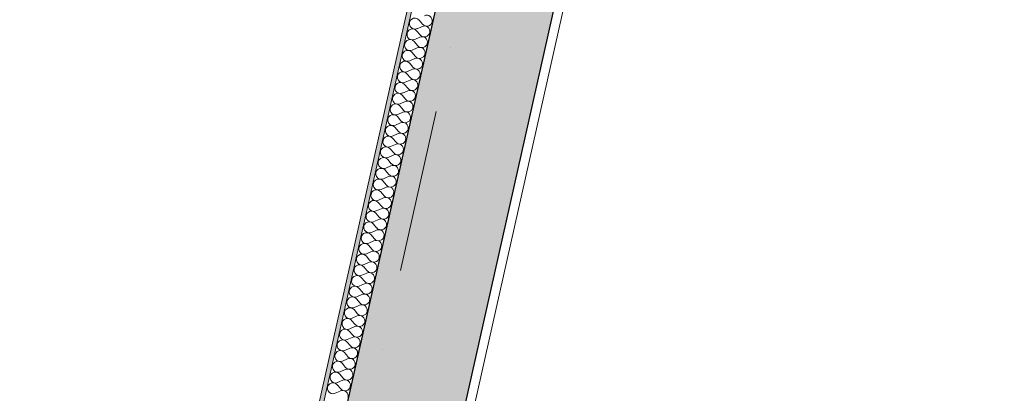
# Model space of a CAD drawing. Header units: millimetres. Extents: x -7218511 to -6645009, y 6003432 to 6221853.
# Tile 53 of 147: x -7184022 to -7181887, y 6148350 to 6149159. Entities that reach past the tile are written whole.
import ezdxf
from ezdxf.enums import TextEntityAlignment as Align

# ---------------------------------------------------------------- set-up
doc = ezdxf.new("R2010")
doc.units = ezdxf.units.MM
doc.header["$MEASUREMENT"] = 0
doc.linetypes.add('Штрихпунктирная', pattern=[670.277762, 352.777767, -176.388884, 0, -141.111112])
for name, color, linetype in [('S - МОП.АР', 7, 'Continuous'), ('АР-Стены_внешние_.АР', 7, 'Continuous'), ('АР-Стены_Перегородки_межквартирные_200.АР', 7, 'Continuous'), ('АР-Чертеж-Оси_Осевые размеры.АР', 7, 'Continuous')]:
    doc.layers.add(name, color=color, linetype=linetype)
for name, color, linetype, lineweight in [('АР-Стены_внешние_.АР_Ном._пера__1', 7, 'Continuous', 0), ('АР-Стены_Перегородки_межквартирные_200.АР_Ном._пера__1', 7, 'Continuous', 15), ('АР-Чертеж-Оси_Осевые размеры.АР_Ном._пера__120', 7, 'Continuous', 0)]:
    doc.layers.add(name, color=color, linetype=linetype, lineweight=lineweight)
doc.styles.add('РЎР“Р•РќР•Р\xa0Р\x98Р\xa0_РЎРўР\x98Р›Р¬_4', font='GOTHIC.TTF')

# ---------------------------------------------------------------- blocks, each defined once
blk = doc.blocks.new('*X375', base_point=(-6566190.3, 6562677.8))
at = {"layer": 'АР-Стены_Перегородки_межквартирные_200.АР_Ном._пера__1', "color": 7, "linetype": 'Continuous', "lineweight": 0}
for p, q in [((-7183156.2, 6149158.1), (-7183148.5, 6149149)), ((-7183161.4, 6149134.9), (-7183153.7, 6149125.8)), ((-7183160.4, 6149139.5), (-7183149.5, 6149144.4)), ((-7183166.6, 6149111.6), (-7183158.9, 6149102.6)), ((-7183165.6, 6149116.3), (-7183154.7, 6149121.2)), ((-7183171.9, 6149088.4), (-7183164.1, 6149079.3)), ((-7183170.8, 6149093), (-7183160, 6149097.9)), ((-7183177.1, 6149065.2), (-7183169.4, 6149056.1)), ((-7183176, 6149069.8), (-7183165.2, 6149074.7)), ((-7183182.3, 6149041.9), (-7183174.6, 6149032.9)), ((-7183181.3, 6149046.6), (-7183170.4, 6149051.5)), ((-7183187.5, 6149018.7), (-7183179.8, 6149009.6)), ((-7183186.5, 6149023.4), (-7183175.6, 6149028.2)), ((-7183192.7, 6148995.5), (-7183185, 6148986.4)), ((-7183191.7, 6149000.1), (-7183180.8, 6149005)), ((-7183196.9, 6148976.9), (-7183186, 6148981.8)), ((-7183202.1, 6148953.7), (-7183191.3, 6148958.5)), ((-7183197.9, 6148972.2), (-7183190.2, 6148963.2)), ((-7183207.3, 6148930.4), (-7183196.5, 6148935.3)), ((-7183203.2, 6148949), (-7183195.4, 6148940)), ((-7183212.6, 6148907.2), (-7183201.7, 6148912.1)), ((-7183208.4, 6148925.8), (-7183200.7, 6148916.7)), ((-7183217.8, 6148884), (-7183206.9, 6148888.8)), ((-7183213.6, 6148902.6), (-7183205.9, 6148893.5)), ((-7183218.8, 6148879.3), (-7183211.1, 6148870.3)), ((-7183224, 6148856.1), (-7183216.3, 6148847)), ((-7183223, 6148860.7), (-7183212.1, 6148865.6)), ((-7183229.3, 6148832.9), (-7183221.5, 6148823.8)), ((-7183228.2, 6148837.5), (-7183217.4, 6148842.4)), ((-7183234.5, 6148809.6), (-7183226.7, 6148800.6)), ((-7183233.4, 6148814.3), (-7183222.6, 6148819.2)), ((-7183239.7, 6148786.4), (-7183232, 6148777.3)), ((-7183238.6, 6148791), (-7183227.8, 6148795.9)), ((-7183244.9, 6148763.2), (-7183237.2, 6148754.1)), ((-7183243.9, 6148767.8), (-7183233, 6148772.7)), ((-7183250.1, 6148739.9), (-7183242.4, 6148730.9)), ((-7183249.1, 6148744.6), (-7183238.2, 6148749.5)), ((-7183254.3, 6148721.4), (-7183243.4, 6148726.2)), ((-7183259.5, 6148698.1), (-7183248.7, 6148703)), ((-7183255.3, 6148716.7), (-7183247.6, 6148707.6)), ((-7183264.7, 6148674.9), (-7183253.9, 6148679.8)), ((-7183260.6, 6148693.5), (-7183252.8, 6148684.4)), ((-7183270, 6148651.7), (-7183259.1, 6148656.5)), ((-7183265.8, 6148670.2), (-7183258.1, 6148661.2)), ((-7183275.2, 6148628.4), (-7183264.3, 6148633.3)), ((-7183271, 6148647), (-7183263.3, 6148638)), ((-7183276.2, 6148623.8), (-7183268.5, 6148614.7)), ((-7183281.4, 6148600.6), (-7183273.7, 6148591.5)), ((-7183280.4, 6148605.2), (-7183269.5, 6148610.1)), ((-7183286.6, 6148577.3), (-7183278.9, 6148568.3)), ((-7183285.6, 6148582), (-7183274.7, 6148586.8)), ((-7183291.9, 6148554.1), (-7183284.1, 6148545)), ((-7183290.8, 6148558.7), (-7183280, 6148563.6)), ((-7183297.1, 6148530.9), (-7183289.4, 6148521.8)), ((-7183296, 6148535.5), (-7183285.2, 6148540.4)), ((-7183302.3, 6148507.6), (-7183294.6, 6148498.6)), ((-7183301.3, 6148512.3), (-7183290.4, 6148517.2)), ((-7183307.5, 6148484.4), (-7183299.8, 6148475.3)), ((-7183306.5, 6148489), (-7183295.6, 6148493.9)), ((-7183311.7, 6148465.8), (-7183300.8, 6148470.7)), ((-7183316.9, 6148442.6), (-7183306.1, 6148447.5)), ((-7183312.7, 6148461.2), (-7183305, 6148452.1)), ((-7183322.1, 6148419.4), (-7183311.3, 6148424.2)), ((-7183318, 6148437.9), (-7183310.2, 6148428.9)), ((-7183327.3, 6148396.1), (-7183316.5, 6148401)), ((-7183323.2, 6148414.7), (-7183315.4, 6148405.6)), ((-7183332.6, 6148372.9), (-7183321.7, 6148377.8)), ((-7183328.4, 6148391.5), (-7183320.7, 6148382.4)), ((-7183333.6, 6148368.2), (-7183325.9, 6148359.2)), ((-7183337.8, 6148349.7), (-7183326.9, 6148354.5))]:
    blk.add_line(p, q, dxfattribs=at)
for centre, start, end in [((-7183139.4, 6149156.8), 347.3416, 114.2115), ((-7183165.3, 6149150.4), 40.4717, 294.2115), ((-7183144.6, 6149133.5), 347.3416, 114.2115), ((-7183139.4, 6149156.8), 220.4717, 347.3416), ((-7183170.5, 6149127.1), 40.4717, 294.2115), ((-7183144.6, 6149133.5), 220.4717, 347.3416), ((-7183175.7, 6149103.9), 40.4717, 294.2115), ((-7183149.9, 6149110.3), 220.4717, 347.3416), ((-7183149.9, 6149110.3), 347.3416, 114.2115), ((-7183180.9, 6149080.7), 40.4717, 294.2115), ((-7183155.1, 6149087.1), 220.4717, 347.3416), ((-7183155.1, 6149087.1), 347.3416, 114.2115), ((-7183186.1, 6149057.4), 40.4717, 294.2115), ((-7183160.3, 6149063.8), 220.4717, 347.3416), ((-7183160.3, 6149063.8), 347.3416, 114.2115), ((-7183191.4, 6149034.2), 40.4717, 294.2115), ((-7183165.5, 6149040.6), 347.3416, 114.2115), ((-7183196.6, 6149011), 40.4717, 294.2115), ((-7183170.7, 6149017.4), 347.3416, 114.2115), ((-7183165.5, 6149040.6), 220.4717, 347.3416), ((-7183201.8, 6148987.7), 40.4717, 294.2115), ((-7183175.9, 6148994.1), 347.3416, 114.2115), ((-7183170.7, 6149017.4), 220.4717, 347.3416), ((-7183207, 6148964.5), 40.4717, 294.2115), ((-7183181.2, 6148970.9), 347.3416, 114.2115), ((-7183175.9, 6148994.1), 220.4717, 347.3416), ((-7183212.2, 6148941.3), 40.4717, 294.2115), ((-7183186.4, 6148947.7), 347.3416, 114.2115), ((-7183181.2, 6148970.9), 220.4717, 347.3416), ((-7183191.6, 6148924.5), 347.3416, 114.2115), ((-7183186.4, 6148947.7), 220.4717, 347.3416), ((-7183217.4, 6148918.1), 40.4717, 294.2115), ((-7183196.8, 6148901.2), 347.3416, 114.2115), ((-7183191.6, 6148924.5), 220.4717, 347.3416), ((-7183222.7, 6148894.8), 40.4717, 294.2115), ((-7183202, 6148878), 347.3416, 114.2115), ((-7183196.8, 6148901.2), 220.4717, 347.3416), ((-7183227.9, 6148871.6), 40.4717, 294.2115), ((-7183202, 6148878), 220.4717, 347.3416), ((-7183233.1, 6148848.4), 40.4717, 294.2115), ((-7183207.3, 6148854.8), 220.4717, 347.3416), ((-7183207.3, 6148854.8), 347.3416, 114.2115), ((-7183238.3, 6148825.1), 40.4717, 294.2115), ((-7183212.5, 6148831.5), 220.4717, 347.3416), ((-7183212.5, 6148831.5), 347.3416, 114.2115), ((-7183243.5, 6148801.9), 40.4717, 294.2115), ((-7183217.7, 6148808.3), 220.4717, 347.3416), ((-7183217.7, 6148808.3), 347.3416, 114.2115), ((-7183248.7, 6148778.7), 40.4717, 294.2115), ((-7183222.9, 6148785.1), 220.4717, 347.3416), ((-7183222.9, 6148785.1), 347.3416, 114.2115), ((-7183254, 6148755.4), 40.4717, 294.2115), ((-7183228.1, 6148761.8), 347.3416, 114.2115), ((-7183259.2, 6148732.2), 40.4717, 294.2115), ((-7183233.3, 6148738.6), 347.3416, 114.2115), ((-7183228.1, 6148761.8), 220.4717, 347.3416), ((-7183264.4, 6148709), 40.4717, 294.2115), ((-7183238.6, 6148715.4), 347.3416, 114.2115), ((-7183233.3, 6148738.6), 220.4717, 347.3416), ((-7183269.6, 6148685.7), 40.4717, 294.2115), ((-7183243.8, 6148692.1), 347.3416, 114.2115), ((-7183238.6, 6148715.4), 220.4717, 347.3416), ((-7183249, 6148668.9), 347.3416, 114.2115), ((-7183243.8, 6148692.1), 220.4717, 347.3416), ((-7183274.8, 6148662.5), 40.4717, 294.2115), ((-7183254.2, 6148645.7), 347.3416, 114.2115), ((-7183249, 6148668.9), 220.4717, 347.3416), ((-7183280.1, 6148639.3), 40.4717, 294.2115), ((-7183259.4, 6148622.5), 347.3416, 114.2115), ((-7183254.2, 6148645.7), 220.4717, 347.3416), ((-7183285.3, 6148616.1), 40.4717, 294.2115), ((-7183259.4, 6148622.5), 220.4717, 347.3416), ((-7183290.5, 6148592.8), 40.4717, 294.2115), ((-7183264.6, 6148599.2), 220.4717, 347.3416), ((-7183264.6, 6148599.2), 347.3416, 114.2115), ((-7183295.7, 6148569.6), 40.4717, 294.2115), ((-7183269.9, 6148576), 220.4717, 347.3416), ((-7183269.9, 6148576), 347.3416, 114.2115), ((-7183300.9, 6148546.4), 40.4717, 294.2115), ((-7183275.1, 6148552.8), 220.4717, 347.3416), ((-7183275.1, 6148552.8), 347.3416, 114.2115), ((-7183306.1, 6148523.1), 40.4717, 294.2115), ((-7183280.3, 6148529.5), 220.4717, 347.3416), ((-7183280.3, 6148529.5), 347.3416, 114.2115), ((-7183311.4, 6148499.9), 40.4717, 294.2115), ((-7183285.5, 6148506.3), 347.3416, 114.2115), ((-7183316.6, 6148476.7), 40.4717, 294.2115), ((-7183290.7, 6148483.1), 347.3416, 114.2115), ((-7183285.5, 6148506.3), 220.4717, 347.3416), ((-7183321.8, 6148453.4), 40.4717, 294.2115), ((-7183296, 6148459.8), 347.3416, 114.2115), ((-7183290.7, 6148483.1), 220.4717, 347.3416), ((-7183327, 6148430.2), 40.4717, 294.2115), ((-7183301.2, 6148436.6), 347.3416, 114.2115), ((-7183296, 6148459.8), 220.4717, 347.3416), ((-7183306.4, 6148413.4), 347.3416, 114.2115), ((-7183301.2, 6148436.6), 220.4717, 347.3416), ((-7183332.2, 6148407), 40.4717, 294.2115), ((-7183311.6, 6148390.1), 347.3416, 114.2115), ((-7183306.4, 6148413.4), 220.4717, 347.3416), ((-7183337.4, 6148383.7), 40.4717, 294.2115), ((-7183316.8, 6148366.9), 347.3416, 114.2115), ((-7183311.6, 6148390.1), 220.4717, 347.3416), ((-7183342.7, 6148360.5), 40.4717, 294.2115), ((-7183322, 6148343.7), 347.3416, 114.2115), ((-7183316.8, 6148366.9), 220.4717, 347.3416)]:
    blk.add_arc(centre, 11.9, start, end, dxfattribs=at)
blk = doc.blocks.new('Стена_195_3', base_point=(-7182635.2, 6151615.7))
at = {"layer": 'АР-Стены_Перегородки_межквартирные_200.АР', "linetype": 'Continuous', "lineweight": 0, "true_color": 0x000000}
h = blk.add_hatch(dxfattribs=at)
h.set_pattern_fill('ШТУКАТУРКА__ГИПС_01_0003', color=18, style=0, pattern_type=2)
h.set_pattern_definition([(45, (-6566190.34, 6563027.8), (-111.369318, 111.369318), [0, -105, 0, -157.5]), (110, (-6565840.34, 6563027.8), (148.001588, 53.868173), [0, -77, 0, -133])])
h.paths.add_polyline_path([(-7182635.2, 6151615.7), (-7185915.8, 6137009.4), (-7185906, 6137007.2), (-7182625.5, 6151613.5)])
at = {"layer": 'АР-Стены_Перегородки_межквартирные_200.АР_Ном._пера__1', "color": 7, "linetype": 'Continuous', "lineweight": 0}
blk.add_line((-7182625.5, 6151613.5), (-7185906, 6137007.2), dxfattribs=at)
at = {"layer": 'АР-Стены_Перегородки_межквартирные_200.АР_Ном._пера__1', "color": 7, "linetype": 'Continuous', "lineweight": 0, "flags": 128}
for points in [[(-7182635.2, 6151615.7), (-7185915.8, 6137009.4)], [(-7185857.2, 6136996.2), (-7182576.7, 6151602.5)]]:
    blk.add_lwpolyline(points, dxfattribs=at)
at = {"layer": 'АР-Стены_Перегородки_межквартирные_200.АР', "color": 7, "lineweight": 0}
blk.add_blockref('*X375', (-6566190.3, 6562677.8), dxfattribs=at)
blk = doc.blocks.new('Стандартный Маркер Сетки[4]_3', base_point=(-7182312.1, 6152552))
at = {"layer": 'АР-Чертеж-Оси_Осевые размеры.АР_Ном._пера__120', "color": 7, "linetype": 'Штрихпунктирная', "lineweight": 0}
blk.add_line((-7182531.3, 6151576.3), (-7187093.8, 6131261.9), dxfattribs=at)
at = {"layer": 'АР-Чертеж-Оси_Осевые размеры.АР_Ном._пера__120', "color": 7, "lineweight": 0, "style": 'РЎР“Р•РќР•Р\xa0Р\x98Р\xa0_РЎРўР\x98Р›Р¬_4'}
blk.add_attdef('AC_MarkerText_1', text='', height=350, rotation=347.3417, dxfattribs=at).set_placement((-7187352.5, 6129979.4), align=Align.TOP_CENTER)
blk = doc.blocks.new('Стандартный Маркер Сетки[18]_3', base_point=(-7182312.1, 6152552))
at = {"layer": 'АР-Чертеж-Оси_Осевые размеры.АР_Ном._пера__120', "color": 7, "linetype": 'Штрихпунктирная', "lineweight": 0}
blk.add_line((-7182531.3, 6151576.3), (-7187093.8, 6131261.9), dxfattribs=at)
at = {"layer": 'АР-Чертеж-Оси_Осевые размеры.АР_Ном._пера__120', "color": 7, "lineweight": 0, "style": 'РЎР“Р•РќР•Р\xa0Р\x98Р\xa0_РЎРўР\x98Р›Р¬_4'}
blk.add_attdef('AC_MarkerText_1', text='', height=350, rotation=347.3417, dxfattribs=at).set_placement((-7187352.5, 6129979.4), align=Align.TOP_CENTER)
blk = doc.blocks.new('Стандартный Маркер Сетки[19]_3', base_point=(-7182312.1, 6152552))
at = {"layer": 'АР-Чертеж-Оси_Осевые размеры.АР_Ном._пера__120', "color": 7, "linetype": 'Штрихпунктирная', "lineweight": 0}
blk.add_line((-7182531.3, 6151576.3), (-7187093.8, 6131261.9), dxfattribs=at)
at = {"layer": 'АР-Чертеж-Оси_Осевые размеры.АР_Ном._пера__120', "color": 7, "lineweight": 0, "style": 'РЎР“Р•РќР•Р\xa0Р\x98Р\xa0_РЎРўР\x98Р›Р¬_4'}
blk.add_attdef('AC_MarkerText_1', text='', height=350, rotation=347.3417, dxfattribs=at).set_placement((-7187352.5, 6129979.4), align=Align.TOP_CENTER)
blk = doc.blocks.new('Стандартный Маркер Сетки[20]_3', base_point=(-7182312.1, 6152552))
at = {"layer": 'АР-Чертеж-Оси_Осевые размеры.АР_Ном._пера__120', "color": 7, "linetype": 'Штрихпунктирная', "lineweight": 0}
blk.add_line((-7182531.3, 6151576.3), (-7187093.8, 6131261.9), dxfattribs=at)
at = {"layer": 'АР-Чертеж-Оси_Осевые размеры.АР_Ном._пера__120', "color": 7, "lineweight": 0, "style": 'РЎР“Р•РќР•Р\xa0Р\x98Р\xa0_РЎРўР\x98Р›Р¬_4'}
blk.add_attdef('AC_MarkerText_1', text='', height=350, rotation=347.3417, dxfattribs=at).set_placement((-7187352.5, 6129979.4), align=Align.TOP_CENTER)
blk = doc.blocks.new('Стандартный Маркер Сетки[33]_3', base_point=(-7182312.1, 6152552))
at = {"layer": 'АР-Чертеж-Оси_Осевые размеры.АР_Ном._пера__120', "color": 7, "linetype": 'Штрихпунктирная', "lineweight": 0}
blk.add_line((-7182531.3, 6151576.3), (-7187093.8, 6131261.9), dxfattribs=at)
at = {"layer": 'АР-Чертеж-Оси_Осевые размеры.АР_Ном._пера__120', "color": 7, "lineweight": 0, "style": 'РЎР“Р•РќР•Р\xa0Р\x98Р\xa0_РЎРўР\x98Р›Р¬_4'}
blk.add_attdef('AC_MarkerText_1', text='', height=350, rotation=347.3417, dxfattribs=at).set_placement((-7187352.5, 6129979.4), align=Align.TOP_CENTER)
blk = doc.blocks.new('Стандартный Маркер Сетки[47]_3', base_point=(-7182312.1, 6152552))
at = {"layer": 'АР-Чертеж-Оси_Осевые размеры.АР_Ном._пера__120', "color": 7, "linetype": 'Штрихпунктирная', "lineweight": 0}
blk.add_line((-7182531.3, 6151576.3), (-7187093.8, 6131261.9), dxfattribs=at)
at = {"layer": 'АР-Чертеж-Оси_Осевые размеры.АР_Ном._пера__120', "color": 7, "lineweight": 0, "style": 'РЎР“Р•РќР•Р\xa0Р\x98Р\xa0_РЎРўР\x98Р›Р¬_4'}
blk.add_attdef('AC_MarkerText_1', text='', height=350, rotation=347.3417, dxfattribs=at).set_placement((-7187352.5, 6129979.4), align=Align.TOP_CENTER)
blk = doc.blocks.new('Стандартный Маркер Сетки[48]_3', base_point=(-7182312.1, 6152552))
at = {"layer": 'АР-Чертеж-Оси_Осевые размеры.АР_Ном._пера__120', "color": 7, "linetype": 'Штрихпунктирная', "lineweight": 0}
blk.add_line((-7182531.3, 6151576.3), (-7187093.8, 6131261.9), dxfattribs=at)
at = {"layer": 'АР-Чертеж-Оси_Осевые размеры.АР_Ном._пера__120', "color": 7, "lineweight": 0, "style": 'РЎР“Р•РќР•Р\xa0Р\x98Р\xa0_РЎРўР\x98Р›Р¬_4'}
blk.add_attdef('AC_MarkerText_1', text='', height=350, rotation=347.3417, dxfattribs=at).set_placement((-7187352.5, 6129979.4), align=Align.TOP_CENTER)
blk = doc.blocks.new('Стандартный Маркер Сетки[49]_3', base_point=(-7182312.1, 6152552))
at = {"layer": 'АР-Чертеж-Оси_Осевые размеры.АР_Ном._пера__120', "color": 7, "linetype": 'Штрихпунктирная', "lineweight": 0}
blk.add_line((-7182531.3, 6151576.3), (-7187093.8, 6131261.9), dxfattribs=at)
at = {"layer": 'АР-Чертеж-Оси_Осевые размеры.АР_Ном._пера__120', "color": 7, "lineweight": 0, "style": 'РЎР“Р•РќР•Р\xa0Р\x98Р\xa0_РЎРўР\x98Р›Р¬_4'}
blk.add_attdef('AC_MarkerText_1', text='', height=350, rotation=347.3417, dxfattribs=at).set_placement((-7187352.5, 6129979.4), align=Align.TOP_CENTER)
blk = doc.blocks.new('Стена_252_3', base_point=(-7185730.9, 6136988.3))
at = {"layer": 'АР-Стены_внешние_.АР', "linetype": 'Continuous', "lineweight": 0, "true_color": 0x000000}
h = blk.add_hatch(dxfattribs=at)
h.set_pattern_fill('ЖЕЛЕЗОБЕТОН__PROJECT__0003', color=18, style=0, pattern_type=2)
h.set_pattern_definition([(45, (-6566190.34, 6562677.8), (-84.852814, 84.852814), []), (45, (-6566232.77, 6562720.22), (-84.852814, 84.852814), [90, -30, 0, -30])])
h.paths.add_polyline_path([(-7185618.3, 6136963), (-7185604.6, 6136980.4), (-7182332.8, 6151547.7), (-7182576.7, 6151602.5), (-7185852.8, 6137015.7)])
at = {"layer": 'АР-Стены_внешние_.АР_Ном._пера__1', "color": 7, "linetype": 'Continuous', "lineweight": 30, "flags": 128}
for points in [[(-7185604.6, 6136980.4), (-7182288.9, 6151742.9)], [(-7182576.7, 6151602.5), (-7185852.8, 6137015.7)]]:
    blk.add_lwpolyline(points, dxfattribs=at)

msp = doc.modelspace()

# ---------------------------------------------------------------- linework, layer by layer
at = {"layer": 'S - МОП.АР', "color": 254, "linetype": 'Continuous', "lineweight": 0, "true_color": 0xdadada, "flags": 128}
msp.add_lwpolyline([(-7182742.7, 6149631), (-7183916.2, 6144405.8), (-7177667.2, 6143002.3), (-7177662.8, 6143021.8), (-7177662.8, 6143021.8), (-7177526.9, 6143626.8), (-7177545.3, 6143631), (-7177164.2, 6145328), (-7177165.3, 6145328.2), (-7176981.2, 6146147.8), (-7176864.8, 6146666.3), (-7176322.8, 6146544.6), (-7175939.5, 6148251), (-7176368.6, 6148347.4), (-7175918.2, 6150352.9), (-7177284.7, 6150659.8), (-7177240.8, 6150855), (-7178801.9, 6151205.6), (-7178850.1, 6150991), (-7178947.7, 6151012.9), (-7179000.3, 6150778.8), (-7179425.4, 6148885.9)], close=True, dxfattribs=at)

# ---------------------------------------------------------------- block references
at = {"layer": 'АР-Стены_внешние_.АР', "color": 7, "lineweight": 0}
msp.add_blockref('Стена_252_3', (-7185730.9, 6136988.3), dxfattribs=at)
at = {"layer": 'АР-Стены_Перегородки_межквартирные_200.АР', "color": 7, "lineweight": 0}
msp.add_blockref('Стена_195_3', (-7182635.2, 6151615.7), dxfattribs=at)
at = {"layer": 'АР-Чертеж-Оси_Осевые размеры.АР', "color": 8, "linetype": 'Continuous', "lineweight": 15}
for name in ['Стандартный Маркер Сетки[4]_3', 'Стандартный Маркер Сетки[18]_3', 'Стандартный Маркер Сетки[19]_3', 'Стандартный Маркер Сетки[20]_3', 'Стандартный Маркер Сетки[33]_3', 'Стандартный Маркер Сетки[47]_3', 'Стандартный Маркер Сетки[48]_3', 'Стандартный Маркер Сетки[49]_3']:
    msp.add_blockref(name, (-7182312.1, 6152552), dxfattribs=at)

doc.saveas('drawing.dxf')
